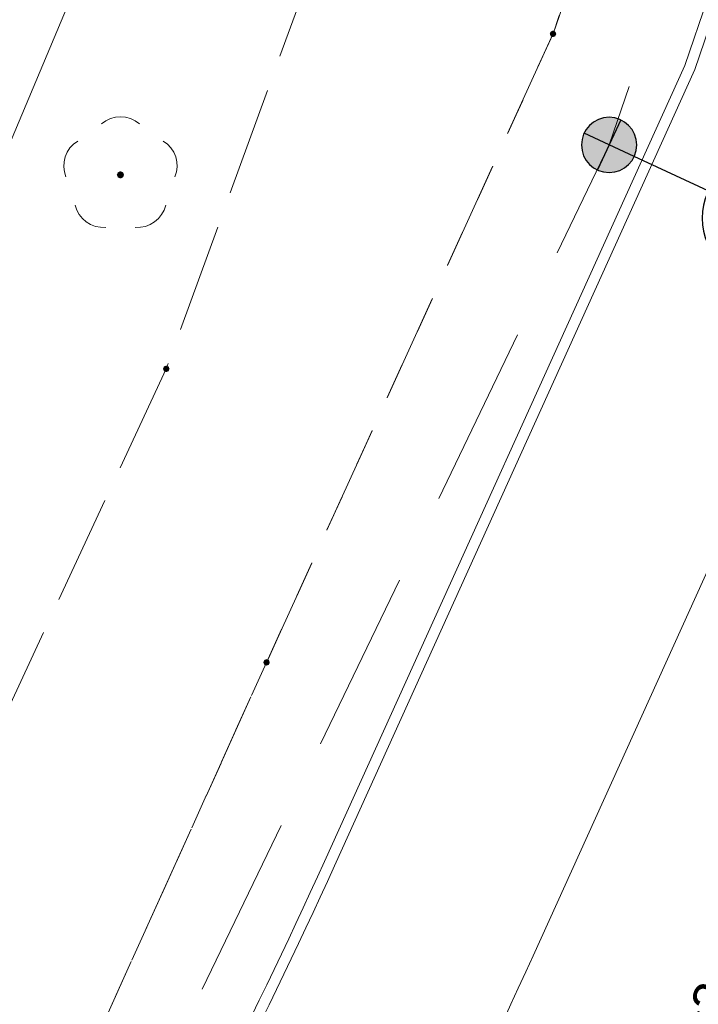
# Model space of a CAD drawing. Header units: metres. Extents: x 6541766 to 6542178, y 5894743 to 5895314.
# Tile 50 of 77: x 6541941 to 6541950, y 5895228 to 5895242. Entities that reach past the tile are written whole.
import ezdxf

# ---------------------------------------------------------------- set-up
doc = ezdxf.new("R2010")
doc.units = ezdxf.units.M
for name, pattern in [('0.5_0.5', [1, 0.5, -0.5]), ('1.5_0.5', [2, 1.5, -0.5]), ('DASHED', [0.75, 0.5, -0.25]), ('egkk-500', [2, 1.5, -0.5]), ('egug-500', [1, 0.5, -0.5])]:
    doc.linetypes.add(name, pattern=pattern)
for name, color, linetype in [('217-kontur klasyfikacyjny', 7, 'Continuous'), ('218-kontur użytku gruntowego', 7, 'Continuous'), ('219-działka ewidencyjna', 7, 'Continuous'), ('_dr_krawężnik wystający 15x30', 214, 'Continuous'), ('C-DROGI-SYTUACJA', 7, 'Continuous'), ('jezdnia', 7, 'Continuous'), ('przewód elektroenergetyczny podziemny', 7, 'Continuous')]:
    doc.layers.add(name, color=color, linetype=linetype)
for name, color, linetype, lineweight in [('_dr_ścieki kd', 36, 'Continuous', 30), ('IE - Kable projektowane', 1, 'DASHED', 20), ('IE - podklad', 8, 'Continuous', 9), ('IE - SŁUP', 1, 'Continuous', 30), ('IE - SŁUP 150W', 1, 'Continuous', 30)]:
    doc.layers.add(name, color=color, linetype=linetype, lineweight=lineweight)
doc.styles.add('MtXpl_Arial22', font='arial.ttf', dxfattribs={"height": 0.2})

# ---------------------------------------------------------------- blocks, each defined once
blk = doc.blocks.new('blok - sanitarne pzt chelmza ng')
at = {"layer": 'przewód elektroenergetyczny podziemny', "color": 1, "linetype": 'Continuous', "lineweight": 9}
blk.add_line((6542434.77, 5895226.14), (6542441.7, 5895242.6), dxfattribs=at)
at = {"layer": '_dr_ścieki kd', "linetype": '0.5_0.5', "lineweight": 9, "style": 'MtXpl_Arial22'}
blk.add_text('L=22,2m i=3,46%', height=0.5, rotation=67.5246, dxfattribs=at).set_placement((6542449.079, 5895224.73))
blk = doc.blocks.new('blok - podklad szary rfqfqw')
at = {"color": 8, "lineweight": 9}
blk.add_line((6541952.825, 5895239.915), (6541947.806, 5895228.822), dxfattribs=at)
at = {"color": 8, "linetype": 'Continuous', "lineweight": 9}
for centre, start, end in [((6541942.13, 5895239.97), 49.272, 130.728), ((6541941.75, 5895239.694), 121.308, 202.548), ((6541942.51, 5895239.694), 337.452, 58.692), ((6541941.895, 5895239.246), 193.221, 274.871), ((6541942.365, 5895239.246), 265.129, 346.779)]:
    blk.add_arc(centre, 0.4, start, end, dxfattribs=at)
at = {"color": 8, "linetype": 'Continuous', "lineweight": 9, "extrusion": (0, 0, -1)}
for points in [[(-6541948.048, 5895241.478), (-6541948.048, 5895241.542), (-6541948.035, 5895241.51)], [(-6541948.048, 5895241.542), (-6541948.08, 5895241.465), (-6541948.08, 5895241.555)], [(-6541948.048, 5895241.542), (-6541948.048, 5895241.478), (-6541948.08, 5895241.465)], [(-6541948.08, 5895241.555), (-6541948.08, 5895241.465), (-6541948.112, 5895241.478)], [(-6541948.08, 5895241.555), (-6541948.112, 5895241.478), (-6541948.112, 5895241.542)], [(-6541948.112, 5895241.542), (-6541948.112, 5895241.478), (-6541948.125, 5895241.51)], [(-6541942.095, 5895239.535), (-6541942.095, 5895239.605), (-6541942.08, 5895239.57)], [(-6541942.095, 5895239.605), (-6541942.13, 5895239.52), (-6541942.13, 5895239.62)], [(-6541942.095, 5895239.605), (-6541942.095, 5895239.535), (-6541942.13, 5895239.52)], [(-6541942.13, 5895239.62), (-6541942.13, 5895239.52), (-6541942.165, 5895239.535)], [(-6541942.13, 5895239.62), (-6541942.165, 5895239.535), (-6541942.165, 5895239.605)], [(-6541942.165, 5895239.605), (-6541942.165, 5895239.535), (-6541942.18, 5895239.57)], [(-6541942.728, 5895236.868), (-6541942.728, 5895236.932), (-6541942.715, 5895236.9)], [(-6541942.728, 5895236.932), (-6541942.76, 5895236.855), (-6541942.76, 5895236.945)], [(-6541942.728, 5895236.932), (-6541942.728, 5895236.868), (-6541942.76, 5895236.855)], [(-6541942.76, 5895236.945), (-6541942.76, 5895236.855), (-6541942.792, 5895236.868)], [(-6541942.76, 5895236.945), (-6541942.792, 5895236.868), (-6541942.792, 5895236.932)], [(-6541942.792, 5895236.932), (-6541942.792, 5895236.868), (-6541942.805, 5895236.9)], [(-6541944.108, 5895232.828), (-6541944.108, 5895232.892), (-6541944.095, 5895232.86)], [(-6541944.108, 5895232.892), (-6541944.14, 5895232.815), (-6541944.14, 5895232.905)], [(-6541944.108, 5895232.892), (-6541944.108, 5895232.828), (-6541944.14, 5895232.815)], [(-6541944.14, 5895232.905), (-6541944.14, 5895232.815), (-6541944.172, 5895232.828)], [(-6541944.14, 5895232.905), (-6541944.172, 5895232.828), (-6541944.172, 5895232.892)], [(-6541944.172, 5895232.892), (-6541944.172, 5895232.828), (-6541944.185, 5895232.86)]]:
    blk.add_solid(points, dxfattribs=at)
at = {"layer": '217-kontur klasyfikacyjny', "color": 8, "linetype": 'egkk-500', "lineweight": 9}
for p, q in [((6541948.08, 5895241.51), (6541961.48, 5895280.54)), ((6541944.14, 5895232.86), (6541948.08, 5895241.51)), ((6541940.01, 5895223.73), (6541944.14, 5895232.86))]:
    blk.add_line(p, q, dxfattribs=at)
at = {"layer": '218-kontur użytku gruntowego', "color": 8, "linetype": 'egug-500', "lineweight": 9}
for p, q in [((6541961.48, 5895280.54), (6541948.08, 5895241.51)), ((6541948.08, 5895241.51), (6541961.48, 5895280.54)), ((6541948.08, 5895241.51), (6541944.14, 5895232.86)), ((6541944.14, 5895232.86), (6541948.08, 5895241.51)), ((6541944.14, 5895232.86), (6541940.01, 5895223.73)), ((6541940.01, 5895223.73), (6541944.14, 5895232.86))]:
    blk.add_line(p, q, dxfattribs=at)
at = {"layer": '219-działka ewidencyjna', "color": 8, "linetype": '0.5_0.5', "lineweight": 9}
for p, q in [((6541948.08, 5895241.51), (6541961.48, 5895280.54)), ((6541944.14, 5895232.86), (6541948.08, 5895241.51)), ((6541940.01, 5895223.73), (6541944.14, 5895232.86))]:
    blk.add_line(p, q, dxfattribs=at)
at = {"layer": '_dr_krawężnik wystający 15x30', "color": 8, "lineweight": 9}
for p, q in [((6541959.225, 5895268.428), (6541949.893, 5895241.076)), ((6541958.975, 5895267.23), (6541950.032, 5895241.02)), ((6541949.893, 5895241.076), (6541944.936, 5895230.12)), ((6541950.032, 5895241.02), (6541945.073, 5895230.058))]:
    blk.add_line(p, q, dxfattribs=at)
for radius in [71.85, 72]:
    blk.add_arc((6541879.475, 5895259.738), radius, 323.70553, 335.6555, dxfattribs=at)
at = {"layer": 'C-DROGI-SYTUACJA', "color": 8, "lineweight": 9}
blk.add_lwpolyline([(6541947.806, 5895228.822, -0.052189), (6541939.923, 5895215.343)], format="xyb", dxfattribs=at)
at = {"layer": 'jezdnia', "color": 8, "linetype": '1.5_0.5', "lineweight": 9}
for p, q in [((6541948.25, 5895252.01), (6541942.76, 5895236.9)), ((6541942.76, 5895236.9), (6541936.16, 5895222.71))]:
    blk.add_line(p, q, dxfattribs=at)
blk = doc.blocks.new('slup pojedynczy')
at = {"layer": 'IE - SŁUP 150W', "ltscale": 0.75}
h = blk.add_hatch(color=256, dxfattribs=at)
edge = h.paths.add_edge_path()
edge.add_arc((4596208.008, 5925834.047), 0.338, 0, 360)
h = blk.add_hatch(color=256, dxfattribs=at)
edge = h.paths.add_edge_path()
edge.add_arc((4596208.008, 5925831.126), 0.792, 30, 150)
edge.add_arc((4596208.008, 5925831.918), 0.792, 210, 330)
for p, q in [((4596208.008, 5925833.71), (4596208.008, 5925834.385)), ((4596207.671, 5925834.047), (4596208.346, 5925834.047)), ((4596208.008, 5925832.71), (4596208.008, 5925833.71))]:
    blk.add_line(p, q, dxfattribs=at)
for centre, radius in [((4596208.008, 5925834.047), 0.338), ((4596208.008, 5925831.918), 0.792)]:
    blk.add_circle(centre, radius, dxfattribs=at)
for centre, start, end in [((4596208.008, 5925831.126), 30, 150), ((4596208.008, 5925831.918), 210, 330)]:
    blk.add_arc(centre, 0.792, start, end, dxfattribs=at)

msp = doc.modelspace()

# ---------------------------------------------------------------- linework, layer by layer
at = {"layer": 'IE - Kable projektowane', "ltscale": 5, "elevation": 86.721, "flags": 128}
msp.add_lwpolyline([(6541833.98, 5895004.719), (6541844.45, 5895015.909), (6541847.536, 5895026.936), (6541844.647, 5895027.745), (6541850.191, 5895047.556), (6541855.456, 5895066.4), (6541859.255, 5895078.955), (6541849.56, 5895085.473), (6541866.549, 5895115.048), (6541880.962, 5895141.429), (6541891.902, 5895161.39), (6541896.707, 5895167.147), (6541916.525, 5895189.657), (6541934.268, 5895213.82), (6541940.817, 5895223.302), (6541948.852, 5895239.982), (6541958.583, 5895268.41)], dxfattribs=at)

# ---------------------------------------------------------------- block references
at = {"layer": '_dr_ścieki kd', "lineweight": 9}
msp.add_blockref('blok - sanitarne pzt chelmza ng', (-500, 0), dxfattribs=at)
at = {"layer": 'IE - podklad'}
msp.add_blockref('blok - podklad szary rfqfqw', (0, 0), dxfattribs=at)
at = {"layer": 'IE - SŁUP', "xscale": -1.125, "yscale": 1.125, "zscale": 1.125, "rotation": 65.14094917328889}
msp.add_blockref('slup pojedynczy', (14764531.356, 7784338.556, -86.721), dxfattribs=at)

doc.saveas('drawing.dxf')
